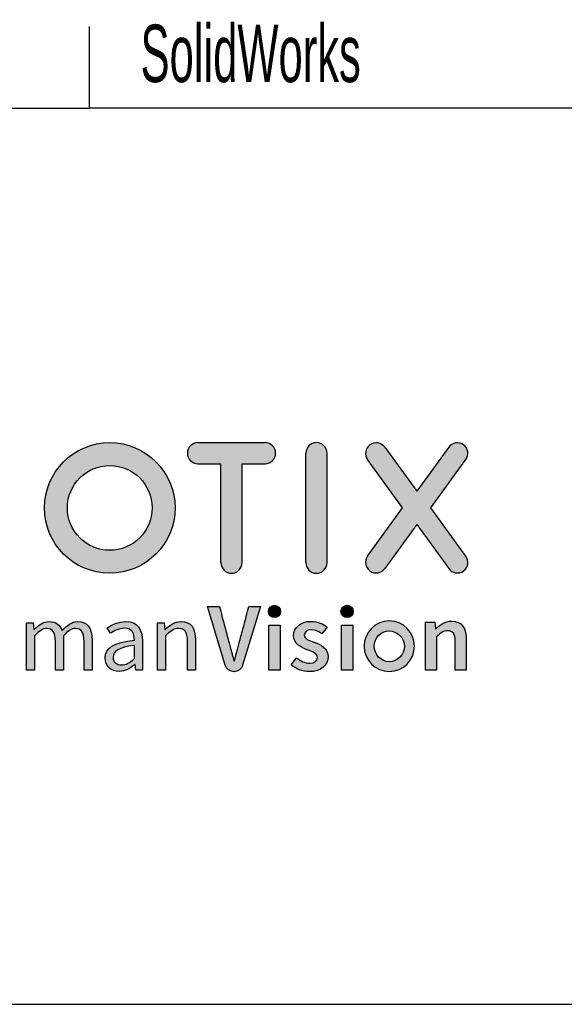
# Model space of a CAD drawing. Header units: millimetres. Extents: x 6 to 590, y 6 to 416.
# Tile 15 of 33: x 475 to 495, y 6 to 42. Entities that reach past the tile are written whole.
import ezdxf

# ---------------------------------------------------------------- set-up
doc = ezdxf.new("R2010")
doc.units = ezdxf.units.MM
doc.layers.add('1', color=7, linetype='Continuous')
doc.styles.add('SLDTEXTSTYLE2', font='TXT', dxfattribs={"width": 0.567})

msp = doc.modelspace()

# ---------------------------------------------------------------- hatches: boundary and pattern name
at = {"layer": '1'}
h = msp.add_hatch(color=156, dxfattribs=at)
edge = h.paths.add_edge_path(flags=0)
edge.add_arc((478.729, 24.269), 2.405, 0, 360)
edge = h.paths.add_edge_path(flags=0)
edge.add_arc((478.729, 24.269), 1.56, 0, 360)
h = msp.add_hatch(color=156, dxfattribs=at)
edge = h.paths.add_edge_path(flags=0)
edge.add_line((484.449, 26.674), (481.979, 26.674))
edge.add_arc((481.979, 26.284), 0.39, 90, 270)
edge.add_line((481.979, 25.894), (482.824, 25.894))
edge.add_line((482.824, 25.894), (482.824, 22.254))
edge.add_arc((483.214, 22.254), 0.39, 180, 360)
edge.add_line((483.604, 22.254), (483.604, 25.894))
edge.add_line((483.604, 25.894), (484.449, 25.894))
edge.add_arc((484.449, 26.284), 0.39, 270, 450)
h = msp.add_hatch(color=156, dxfattribs=at)
edge = h.paths.add_edge_path(flags=0)
edge.add_arc((486.344, 26.284), 0.39, 0, 180)
edge.add_line((485.954, 26.284), (485.954, 22.254))
edge.add_arc((486.344, 22.254), 0.39, 180, 360)
edge.add_line((486.734, 22.254), (486.734, 26.284))
h = msp.add_hatch(color=156, dxfattribs=at)
edge = h.paths.add_edge_path(flags=0)
edge.add_arc((491.534, 22.264), 0.39, 216, 396)
edge.add_line((491.85, 22.493), (490.559, 24.269))
edge.add_line((490.559, 24.269), (491.85, 26.046))
edge.add_arc((491.534, 26.275), 0.39, 324, 504)
edge.add_line((491.219, 26.504), (490.039, 24.881))
edge.add_line((490.039, 24.881), (488.86, 26.504))
edge.add_arc((488.544, 26.275), 0.39, 36, 216)
edge.add_line((488.229, 26.046), (489.519, 24.269))
edge.add_line((489.519, 24.269), (488.229, 22.493))
edge.add_arc((488.544, 22.264), 0.39, 144, 324)
edge.add_line((488.86, 22.035), (490.039, 23.658))
edge.add_line((490.039, 23.658), (491.219, 22.035))
h = msp.add_hatch(color=156, dxfattribs=at)
edge = h.paths.add_edge_path(flags=0)
edge.add_spline(control_points=[(484.575, 20.46), (484.575, 20.336), (484.676, 20.235), (484.8, 20.235), (484.924, 20.235), (485.024, 20.336), (485.024, 20.46)], knot_values=[0, 0, 0, 0, 1, 1, 1, 2, 2, 2, 2], weights=[1, 1, 1, 1, 1, 1, 1], degree=3, periodic=0)
edge.add_spline(control_points=[(485.024, 20.46), (485.024, 20.584), (484.924, 20.684), (484.8, 20.684), (484.676, 20.684), (484.575, 20.584), (484.575, 20.46)], knot_values=[2, 2, 2, 2, 3, 3, 3, 4, 4, 4, 4], weights=[1, 1, 1, 1, 1, 1, 1], degree=3, periodic=0)
h = msp.add_hatch(color=156, dxfattribs=at)
edge = h.paths.add_edge_path(flags=0)
edge.add_spline(control_points=[(487.248, 20.46), (487.248, 20.336), (487.348, 20.235), (487.472, 20.235), (487.596, 20.235), (487.696, 20.336), (487.696, 20.46)], knot_values=[0, 0, 0, 0, 1, 1, 1, 2, 2, 2, 2], weights=[1, 1, 1, 1, 1, 1, 1], degree=3, periodic=0)
edge.add_spline(control_points=[(487.696, 20.46), (487.696, 20.584), (487.596, 20.684), (487.472, 20.684), (487.348, 20.684), (487.248, 20.584), (487.248, 20.46)], knot_values=[2, 2, 2, 2, 3, 3, 3, 4, 4, 4, 4], weights=[1, 1, 1, 1, 1, 1, 1], degree=3, periodic=0)
h = msp.add_hatch(color=156, dxfattribs=at)
edge = h.paths.add_edge_path(flags=0)
edge.add_spline(control_points=[(482.984, 18.475), (483.027, 18.335), (483.156, 18.24), (483.302, 18.24)], knot_values=[8, 8, 8, 8, 9, 9, 9, 9], weights=[1, 1, 1, 1], degree=3, periodic=0)
edge.add_line((483.302, 18.24), (483.308, 18.24))
edge.add_spline(control_points=[(483.308, 18.24), (483.453, 18.24), (483.582, 18.336), (483.625, 18.475)], knot_values=[6, 6, 6, 6, 7, 7, 7, 7], weights=[1, 1, 1, 1], degree=3, periodic=0)
edge.add_line((483.625, 18.475), (484.28, 20.645))
edge.add_line((484.28, 20.645), (483.855, 20.645))
edge.add_spline(control_points=[(483.855, 20.645), (483.398, 18.913), (483.319, 18.643)], knot_values=[3, 3, 3, 4, 4, 4], weights=[1, 1, 1], degree=2, periodic=0)
edge.add_line((483.319, 18.643), (483.305, 18.643))
edge.add_spline(control_points=[(483.305, 18.643), (483.226, 18.913), (482.769, 20.645)], knot_values=[1, 1, 1, 2, 2, 2], weights=[1, 1, 1], degree=2, periodic=0)
edge.add_line((482.769, 20.645), (482.327, 20.645))
edge.add_line((482.327, 20.645), (482.984, 18.475))
h = msp.add_hatch(color=156, dxfattribs=at)
edge = h.paths.add_edge_path(flags=0)
edge.add_spline(control_points=[(476.4, 19.829), (476.271, 19.829), (476.123, 19.739), (475.962, 19.559)], knot_values=[16, 16, 16, 16, 17, 17, 17, 17], weights=[1, 1, 1, 1], degree=3, periodic=0)
edge.add_line((475.962, 19.559), (475.962, 18.293))
edge.add_line((475.962, 18.293), (475.667, 18.293))
edge.add_line((475.667, 18.293), (475.667, 20.041))
edge.add_line((475.667, 20.041), (475.911, 20.041))
edge.add_line((475.911, 20.041), (475.936, 19.789))
edge.add_line((475.936, 19.789), (475.947, 19.789))
edge.add_spline(control_points=[(475.947, 19.789), (476.098, 19.955), (476.282, 20.084), (476.49, 20.084)], knot_values=[3, 3, 3, 3, 4, 4, 4, 4], weights=[1, 1, 1, 1], degree=3, periodic=0)
edge.add_spline(control_points=[(476.49, 20.084), (476.756, 20.084), (476.9, 19.958), (476.972, 19.75)], knot_values=[4, 4, 4, 4, 5, 5, 5, 5], weights=[1, 1, 1, 1], degree=3, periodic=0)
edge.add_spline(control_points=[(476.972, 19.75), (477.156, 19.947), (477.335, 20.084), (477.548, 20.084)], knot_values=[5, 5, 5, 5, 6, 6, 6, 6], weights=[1, 1, 1, 1], degree=3, periodic=0)
edge.add_spline(control_points=[(477.548, 20.084), (477.907, 20.084), (478.08, 19.847), (478.08, 19.401)], knot_values=[6, 6, 6, 6, 7, 7, 7, 7], weights=[1, 1, 1, 1], degree=3, periodic=0)
edge.add_line((478.08, 19.401), (478.08, 18.293))
edge.add_line((478.08, 18.293), (477.785, 18.293))
edge.add_line((477.785, 18.293), (477.785, 19.361))
edge.add_spline(control_points=[(477.785, 19.361), (477.785, 19.688), (477.681, 19.829), (477.461, 19.829)], knot_values=[10, 10, 10, 10, 11, 11, 11, 11], weights=[1, 1, 1, 1], degree=3, periodic=0)
edge.add_spline(control_points=[(477.461, 19.829), (477.325, 19.829), (477.184, 19.739), (477.023, 19.559)], knot_values=[11, 11, 11, 11, 12, 12, 12, 12], weights=[1, 1, 1, 1], degree=3, periodic=0)
edge.add_line((477.023, 19.559), (477.023, 18.293))
edge.add_line((477.023, 18.293), (476.728, 18.293))
edge.add_line((476.728, 18.293), (476.728, 19.361))
edge.add_spline(control_points=[(476.728, 19.361), (476.728, 19.688), (476.623, 19.829), (476.4, 19.829)], knot_values=[15, 15, 15, 15, 16, 16, 16, 16], weights=[1, 1, 1, 1], degree=3, periodic=0)
h = msp.add_hatch(color=156, dxfattribs=at)
edge = h.paths.add_edge_path(flags=0)
edge.add_spline(control_points=[(479.637, 19.401), (478.893, 19.318), (478.562, 19.127), (478.562, 18.746)], knot_values=[11, 11, 11, 11, 12, 12, 12, 12], weights=[1, 1, 1, 1], degree=3, periodic=0)
edge.add_spline(control_points=[(478.562, 18.746), (478.562, 18.433), (478.781, 18.25), (479.076, 18.25)], knot_values=[10, 10, 10, 10, 11, 11, 11, 11], weights=[1, 1, 1, 1], degree=3, periodic=0)
edge.add_spline(control_points=[(479.076, 18.25), (479.292, 18.25), (479.486, 18.365), (479.655, 18.501)], knot_values=[9, 9, 9, 9, 10, 10, 10, 10], weights=[1, 1, 1, 1], degree=3, periodic=0)
edge.add_line((479.655, 18.501), (479.662, 18.501))
edge.add_line((479.662, 18.501), (479.688, 18.293))
edge.add_line((479.688, 18.293), (479.932, 18.293))
edge.add_line((479.932, 18.293), (479.932, 19.365))
edge.add_spline(control_points=[(479.932, 19.365), (479.932, 19.8), (479.752, 20.084), (479.324, 20.084)], knot_values=[4, 4, 4, 4, 5, 5, 5, 5], weights=[1, 1, 1, 1], degree=3, periodic=0)
edge.add_spline(control_points=[(479.324, 20.084), (479.044, 20.084), (478.799, 19.962), (478.637, 19.857)], knot_values=[3, 3, 3, 3, 4, 4, 4, 4], weights=[1, 1, 1, 1], degree=3, periodic=0)
edge.add_line((478.637, 19.857), (478.756, 19.652))
edge.add_spline(control_points=[(478.756, 19.652), (478.893, 19.746), (479.073, 19.839), (479.278, 19.839)], knot_values=[1, 1, 1, 1, 2, 2, 2, 2], weights=[1, 1, 1, 1], degree=3, periodic=0)
edge.add_spline(control_points=[(479.278, 19.839), (479.562, 19.839), (479.637, 19.624), (479.637, 19.401)], knot_values=[0, 0, 0, 0, 1, 1, 1, 1], weights=[1, 1, 1, 1], degree=3, periodic=0)
edge = h.paths.add_edge_path(flags=0)
edge.add_spline(control_points=[(479.159, 18.487), (478.986, 18.487), (478.853, 18.57), (478.853, 18.768)], knot_values=[3, 3, 3, 3, 4, 4, 4, 4], weights=[1, 1, 1, 1], degree=3, periodic=0)
edge.add_spline(control_points=[(478.853, 18.768), (478.853, 18.991), (479.051, 19.135), (479.637, 19.206)], knot_values=[2, 2, 2, 2, 3, 3, 3, 3], weights=[1, 1, 1, 1], degree=3, periodic=0)
edge.add_line((479.637, 19.206), (479.637, 18.721))
edge.add_spline(control_points=[(479.637, 18.721), (479.468, 18.57), (479.328, 18.487), (479.159, 18.487)], knot_values=[0, 0, 0, 0, 1, 1, 1, 1], weights=[1, 1, 1, 1], degree=3, periodic=0)
h = msp.add_hatch(color=156, dxfattribs=at)
edge = h.paths.add_edge_path(flags=0)
edge.add_spline(control_points=[(480.785, 19.559), (480.961, 19.735), (481.083, 19.829), (481.263, 19.829)], knot_values=[9, 9, 9, 9, 10, 10, 10, 10], weights=[1, 1, 1, 1], degree=3, periodic=0)
edge.add_spline(control_points=[(481.263, 19.829), (481.493, 19.829), (481.594, 19.688), (481.594, 19.361)], knot_values=[8, 8, 8, 8, 9, 9, 9, 9], weights=[1, 1, 1, 1], degree=3, periodic=0)
edge.add_line((481.594, 19.361), (481.594, 18.293))
edge.add_line((481.594, 18.293), (481.889, 18.293))
edge.add_line((481.889, 18.293), (481.889, 19.401))
edge.add_spline(control_points=[(481.889, 19.401), (481.889, 19.847), (481.723, 20.084), (481.356, 20.084)], knot_values=[4, 4, 4, 4, 5, 5, 5, 5], weights=[1, 1, 1, 1], degree=3, periodic=0)
edge.add_spline(control_points=[(481.356, 20.084), (481.115, 20.084), (480.936, 19.955), (480.77, 19.789)], knot_values=[3, 3, 3, 3, 4, 4, 4, 4], weights=[1, 1, 1, 1], degree=3, periodic=0)
edge.add_line((480.77, 19.789), (480.759, 19.789))
edge.add_line((480.759, 19.789), (480.734, 20.041))
edge.add_line((480.734, 20.041), (480.49, 20.041))
edge.add_line((480.49, 20.041), (480.49, 18.293))
edge.add_line((480.49, 18.293), (480.785, 18.293))
edge.add_line((480.785, 18.293), (480.785, 19.559))
for points in [[(484.594, 19.955), (484.594, 18.293), (485.007, 18.293), (485.007, 19.955)], [(487.266, 19.955), (487.266, 18.293), (487.679, 18.293), (487.679, 19.955)]]:
    msp.add_hatch(color=156, dxfattribs=at).paths.add_polyline_path(points, flags=0)
h = msp.add_hatch(color=156, dxfattribs=at)
edge = h.paths.add_edge_path(flags=0)
edge.add_spline(control_points=[(485.414, 18.486), (485.587, 18.345), (485.842, 18.241), (486.083, 18.241)], knot_values=[12, 12, 12, 12, 13, 13, 13, 13], weights=[1, 1, 1, 1], degree=3, periodic=0)
edge.add_spline(control_points=[(486.083, 18.241), (486.529, 18.241), (486.77, 18.486), (486.77, 18.788)], knot_values=[11, 11, 11, 11, 12, 12, 12, 12], weights=[1, 1, 1, 1], degree=3, periodic=0)
edge.add_spline(control_points=[(486.77, 18.788), (486.77, 19.119), (486.504, 19.234), (486.263, 19.324)], knot_values=[10, 10, 10, 10, 11, 11, 11, 11], weights=[1, 1, 1, 1], degree=3, periodic=0)
edge.add_spline(control_points=[(486.263, 19.324), (486.072, 19.392), (485.896, 19.45), (485.896, 19.586)], knot_values=[9, 9, 9, 9, 10, 10, 10, 10], weights=[1, 1, 1, 1], degree=3, periodic=0)
edge.add_spline(control_points=[(485.896, 19.586), (485.896, 19.698), (485.979, 19.78), (486.155, 19.78)], knot_values=[8, 8, 8, 8, 9, 9, 9, 9], weights=[1, 1, 1, 1], degree=3, periodic=0)
edge.add_spline(control_points=[(486.155, 19.78), (486.295, 19.78), (486.421, 19.719), (486.543, 19.629)], knot_values=[7, 7, 7, 7, 8, 8, 8, 8], weights=[1, 1, 1, 1], degree=3, periodic=0)
edge.add_line((486.543, 19.629), (486.734, 19.881))
edge.add_spline(control_points=[(486.734, 19.881), (486.59, 19.993), (486.392, 20.093), (486.148, 20.093)], knot_values=[5, 5, 5, 5, 6, 6, 6, 6], weights=[1, 1, 1, 1], degree=3, periodic=0)
edge.add_spline(control_points=[(486.148, 20.093), (485.752, 20.093), (485.504, 19.874), (485.504, 19.565)], knot_values=[4, 4, 4, 4, 5, 5, 5, 5], weights=[1, 1, 1, 1], degree=3, periodic=0)
edge.add_spline(control_points=[(485.504, 19.565), (485.504, 19.27), (485.766, 19.137), (486, 19.05)], knot_values=[3, 3, 3, 3, 4, 4, 4, 4], weights=[1, 1, 1, 1], degree=3, periodic=0)
edge.add_spline(control_points=[(486, 19.05), (486.187, 18.978), (486.378, 18.914), (486.378, 18.766)], knot_values=[2, 2, 2, 2, 3, 3, 3, 3], weights=[1, 1, 1, 1], degree=3, periodic=0)
edge.add_spline(control_points=[(486.378, 18.766), (486.378, 18.644), (486.288, 18.554), (486.097, 18.554)], knot_values=[1, 1, 1, 1, 2, 2, 2, 2], weights=[1, 1, 1, 1], degree=3, periodic=0)
edge.add_spline(control_points=[(486.097, 18.554), (485.917, 18.554), (485.766, 18.629), (485.608, 18.752)], knot_values=[0, 0, 0, 0, 1, 1, 1, 1], weights=[1, 1, 1, 1], degree=3, periodic=0)
edge.add_line((485.608, 18.752), (485.414, 18.486))
h = msp.add_hatch(color=156, dxfattribs=at)
edge = h.paths.add_edge_path(flags=0)
edge.add_spline(control_points=[(489.027, 18.248), (489.54, 18.248), (489.956, 18.664), (489.956, 19.177)], knot_values=[2, 2, 2, 2, 3, 3, 3, 3], weights=[1, 1, 1, 1], degree=3, periodic=0)
edge.add_spline(control_points=[(489.956, 19.177), (489.956, 19.691), (489.54, 20.107), (489.027, 20.107)], knot_values=[3, 3, 3, 3, 4, 4, 4, 4], weights=[1, 1, 1, 1], degree=3, periodic=0)
edge.add_spline(control_points=[(489.027, 20.107), (488.513, 20.107), (488.097, 19.691), (488.097, 19.177)], knot_values=[0, 0, 0, 0, 1, 1, 1, 1], weights=[1, 1, 1, 1], degree=3, periodic=0)
edge.add_spline(control_points=[(488.097, 19.177), (488.097, 18.664), (488.513, 18.248), (489.027, 18.248)], knot_values=[1, 1, 1, 1, 2, 2, 2, 2], weights=[1, 1, 1, 1], degree=3, periodic=0)
edge = h.paths.add_edge_path(flags=0)
edge.add_spline(control_points=[(489.027, 18.608), (488.72, 18.608), (488.471, 18.871), (488.471, 19.177), (488.471, 19.484), (488.715, 19.746), (489.021, 19.746)], knot_values=[2, 2, 2, 2, 3, 3, 3, 4, 4, 4, 4], weights=[1, 1, 1, 1, 1, 1, 1], degree=3, periodic=0)
edge.add_spline(control_points=[(489.021, 19.746), (489.327, 19.746), (489.582, 19.484), (489.582, 19.177), (489.582, 18.871), (489.333, 18.608), (489.027, 18.608)], knot_values=[0, 0, 0, 0, 1, 1, 1, 2, 2, 2, 2], weights=[1, 1, 1, 1, 1, 1, 1], degree=3, periodic=0)
h = msp.add_hatch(color=156, dxfattribs=at)
edge = h.paths.add_edge_path(flags=0)
edge.add_spline(control_points=[(490.773, 19.527), (490.92, 19.67), (491.021, 19.746), (491.176, 19.746)], knot_values=[9, 9, 9, 9, 10, 10, 10, 10], weights=[1, 1, 1, 1], degree=3, periodic=0)
edge.add_spline(control_points=[(491.176, 19.746), (491.37, 19.746), (491.453, 19.638), (491.453, 19.347)], knot_values=[8, 8, 8, 8, 9, 9, 9, 9], weights=[1, 1, 1, 1], degree=3, periodic=0)
edge.add_line((491.453, 19.347), (491.453, 18.293))
edge.add_line((491.453, 18.293), (491.866, 18.293))
edge.add_line((491.866, 18.293), (491.866, 19.401))
edge.add_spline(control_points=[(491.866, 19.401), (491.866, 19.847), (491.701, 20.102), (491.323, 20.102)], knot_values=[4, 4, 4, 4, 5, 5, 5, 5], weights=[1, 1, 1, 1], degree=3, periodic=0)
edge.add_spline(control_points=[(491.323, 20.102), (491.082, 20.102), (490.902, 19.976), (490.744, 19.821)], knot_values=[3, 3, 3, 3, 4, 4, 4, 4], weights=[1, 1, 1, 1], degree=3, periodic=0)
edge.add_line((490.744, 19.821), (490.73, 19.821))
edge.add_line((490.73, 19.821), (490.701, 20.059))
edge.add_line((490.701, 20.059), (490.359, 20.059))
edge.add_line((490.359, 20.059), (490.359, 18.293))
edge.add_line((490.359, 18.293), (490.773, 18.293))
edge.add_line((490.773, 18.293), (490.773, 19.527))

# ---------------------------------------------------------------- linework, layer by layer
for p in [(477.969, 41.993), (495.969, 38.993)]:
    msp.add_line(p, (477.969, 38.993), dxfattribs=at)
at = {"layer": '1', "color": 7}
for p, q in [((455.969, 38.993), (477.969, 38.993)), ((6, 5.993), (589.969, 5.993))]:
    msp.add_line(p, q, dxfattribs=at)
at = {"layer": '1', "color": 156}
for p, q in [((481.979, 26.674), (484.449, 26.674)), ((488.86, 26.504), (490.039, 24.881)), ((491.219, 26.504), (490.039, 24.881)), ((485.954, 22.254), (485.954, 26.284)), ((486.734, 22.254), (486.734, 26.284)), ((481.979, 25.894), (482.824, 25.894)), ((482.824, 22.254), (482.824, 25.894)), ((483.604, 22.254), (483.604, 25.894)), ((483.604, 25.894), (484.449, 25.894)), ((489.519, 24.269), (488.229, 26.046)), ((490.559, 24.269), (491.85, 26.046)), ((488.229, 22.493), (489.519, 24.269)), ((491.85, 22.493), (490.559, 24.269)), ((490.039, 23.658), (488.86, 22.035)), ((490.039, 23.658), (491.219, 22.035))]:
    msp.add_line(p, q, dxfattribs=at)
at = {"layer": '1', "color": 156, "linetype": 'Continuous'}
for p, q in [((482.327, 20.645), (482.769, 20.645)), ((482.984, 18.475), (482.327, 20.645)), ((484.28, 20.645), (483.625, 18.475)), ((483.855, 20.645), (484.28, 20.645)), ((475.667, 20.041), (475.911, 20.041)), ((475.667, 18.293), (475.667, 20.041)), ((475.911, 20.041), (475.936, 19.789)), ((480.49, 20.041), (480.734, 20.041)), ((480.49, 18.293), (480.49, 20.041)), ((480.734, 20.041), (480.759, 19.789)), ((484.594, 19.955), (485.007, 19.955)), ((484.594, 18.293), (484.594, 19.955)), ((485.007, 19.955), (485.007, 18.293)), ((487.266, 19.955), (487.679, 19.955)), ((487.266, 18.293), (487.266, 19.955)), ((487.679, 19.955), (487.679, 18.293)), ((490.359, 20.059), (490.701, 20.059)), ((490.359, 18.293), (490.359, 20.059)), ((490.701, 20.059), (490.73, 19.821)), ((475.936, 19.789), (475.947, 19.789)), ((478.756, 19.652), (478.637, 19.857)), ((480.759, 19.789), (480.77, 19.789)), ((486.734, 19.881), (486.543, 19.629)), ((490.73, 19.821), (490.744, 19.821)), ((475.962, 19.559), (475.962, 18.293)), ((476.728, 18.293), (476.728, 19.361)), ((477.023, 19.559), (477.023, 18.293)), ((477.785, 18.293), (477.785, 19.361)), ((478.08, 19.401), (478.08, 18.293)), ((479.932, 19.365), (479.932, 18.293)), ((480.785, 19.559), (480.785, 18.293)), ((481.594, 18.293), (481.594, 19.361)), ((481.889, 19.401), (481.889, 18.293)), ((490.773, 19.527), (490.773, 18.293)), ((491.453, 18.293), (491.453, 19.347)), ((491.866, 19.401), (491.866, 18.293)), ((479.637, 18.721), (479.637, 19.206)), ((479.662, 18.501), (479.655, 18.501)), ((479.688, 18.293), (479.662, 18.501)), ((483.305, 18.643), (483.319, 18.643)), ((485.414, 18.486), (485.608, 18.752)), ((475.962, 18.293), (475.667, 18.293)), ((477.023, 18.293), (476.728, 18.293)), ((478.08, 18.293), (477.785, 18.293)), ((479.932, 18.293), (479.688, 18.293)), ((480.785, 18.293), (480.49, 18.293)), ((481.889, 18.293), (481.594, 18.293)), ((483.308, 18.24), (483.302, 18.24)), ((485.007, 18.293), (484.594, 18.293)), ((487.679, 18.293), (487.266, 18.293)), ((490.773, 18.293), (490.359, 18.293)), ((491.866, 18.293), (491.453, 18.293))]:
    msp.add_line(p, q, dxfattribs=at)
at = {"layer": '1', "color": 156}
for radius in [2.405, 1.56]:
    msp.add_circle((478.729, 24.269), radius, dxfattribs=at)
for centre, start, end in [((481.979, 26.284), 90, 270), ((484.449, 26.284), 270, 90), ((486.344, 26.284), 0, 180), ((488.544, 26.275), 36, 216), ((491.534, 26.275), 324, 144), ((488.544, 22.264), 144, 324), ((491.534, 22.264), 216, 36), ((483.214, 22.254), 180, 0), ((486.344, 22.254), 180, 0)]:
    msp.add_arc(centre, 0.39, start, end, dxfattribs=at)
at = {"layer": '1', "color": 156, "linetype": 'Continuous'}
for points, knots in [([(484.575, 20.46), (484.575, 20.584), (484.676, 20.684), (484.924, 20.684), (485.024, 20.584), (485.024, 20.46)], [2, 2, 2, 2, 3, 3, 4, 4, 4, 4]), ([(487.248, 20.46), (487.248, 20.584), (487.348, 20.684), (487.596, 20.684), (487.696, 20.584), (487.696, 20.46)], [2, 2, 2, 2, 3, 3, 4, 4, 4, 4]), ([(485.024, 20.46), (485.024, 20.336), (484.924, 20.235), (484.676, 20.235), (484.575, 20.336), (484.575, 20.46)], [0, 0, 0, 0, 1, 1, 2, 2, 2, 2]), ([(487.696, 20.46), (487.696, 20.336), (487.596, 20.235), (487.348, 20.235), (487.248, 20.336), (487.248, 20.46)], [0, 0, 0, 0, 1, 1, 2, 2, 2, 2]), ([(489.027, 18.608), (488.72, 18.608), (488.471, 18.871), (488.471, 19.484), (488.715, 19.746), (489.021, 19.746)], [2, 2, 2, 2, 3, 3, 4, 4, 4, 4]), ([(489.021, 19.746), (489.327, 19.746), (489.582, 19.484), (489.582, 18.871), (489.333, 18.608), (489.027, 18.608)], [0, 0, 0, 0, 1, 1, 2, 2, 2, 2])]:
    msp.add_open_spline(points, degree=3, knots=knots, dxfattribs=at)
for points, degree in [([(482.769, 20.645), (483.226, 18.913), (483.305, 18.643)], 2), ([(483.319, 18.643), (483.398, 18.913), (483.855, 20.645)], 2), ([(475.947, 19.789), (476.098, 19.955), (476.282, 20.084), (476.49, 20.084)], 3), ([(476.49, 20.084), (476.756, 20.084), (476.9, 19.958), (476.972, 19.75)], 3), ([(476.972, 19.75), (477.156, 19.947), (477.335, 20.084), (477.548, 20.084)], 3), ([(477.548, 20.084), (477.907, 20.084), (478.08, 19.847), (478.08, 19.401)], 3), ([(478.637, 19.857), (478.799, 19.962), (479.044, 20.084), (479.324, 20.084)], 3), ([(479.324, 20.084), (479.752, 20.084), (479.932, 19.8), (479.932, 19.365)], 3), ([(480.77, 19.789), (480.936, 19.955), (481.115, 20.084), (481.356, 20.084)], 3), ([(481.356, 20.084), (481.723, 20.084), (481.889, 19.847), (481.889, 19.401)], 3), ([(485.504, 19.565), (485.504, 19.874), (485.752, 20.093), (486.148, 20.093)], 3), ([(486.148, 20.093), (486.392, 20.093), (486.59, 19.993), (486.734, 19.881)], 3), ([(489.027, 20.107), (488.513, 20.107), (488.097, 19.691), (488.097, 19.177)], 3), ([(489.956, 19.177), (489.956, 19.691), (489.54, 20.107), (489.027, 20.107)], 3), ([(490.744, 19.821), (490.902, 19.976), (491.082, 20.102), (491.323, 20.102)], 3), ([(491.323, 20.102), (491.701, 20.102), (491.866, 19.847), (491.866, 19.401)], 3), ([(476.4, 19.829), (476.271, 19.829), (476.123, 19.739), (475.962, 19.559)], 3), ([(476.728, 19.361), (476.728, 19.688), (476.623, 19.829), (476.4, 19.829)], 3), ([(477.461, 19.829), (477.325, 19.829), (477.184, 19.739), (477.023, 19.559)], 3), ([(477.785, 19.361), (477.785, 19.688), (477.681, 19.829), (477.461, 19.829)], 3), ([(479.278, 19.839), (479.073, 19.839), (478.893, 19.746), (478.756, 19.652)], 3), ([(479.637, 19.401), (479.637, 19.624), (479.562, 19.839), (479.278, 19.839)], 3), ([(481.263, 19.829), (481.083, 19.829), (480.961, 19.735), (480.785, 19.559)], 3), ([(481.594, 19.361), (481.594, 19.688), (481.493, 19.829), (481.263, 19.829)], 3), ([(486.155, 19.78), (485.979, 19.78), (485.896, 19.698), (485.896, 19.586)], 3), ([(485.896, 19.586), (485.896, 19.45), (486.072, 19.392), (486.263, 19.324)], 3), ([(486.543, 19.629), (486.421, 19.719), (486.295, 19.78), (486.155, 19.78)], 3), ([(491.176, 19.746), (491.021, 19.746), (490.92, 19.67), (490.773, 19.527)], 3), ([(491.453, 19.347), (491.453, 19.638), (491.37, 19.746), (491.176, 19.746)], 3), ([(478.562, 18.746), (478.562, 19.127), (478.893, 19.318), (479.637, 19.401)], 3), ([(486, 19.05), (485.766, 19.137), (485.504, 19.27), (485.504, 19.565)], 3), ([(486.263, 19.324), (486.504, 19.234), (486.77, 19.119), (486.77, 18.788)], 3), ([(479.637, 19.206), (479.051, 19.135), (478.853, 18.991), (478.853, 18.768)], 3), ([(486.378, 18.766), (486.378, 18.914), (486.187, 18.978), (486, 19.05)], 3), ([(488.097, 19.177), (488.097, 18.664), (488.513, 18.248), (489.027, 18.248)], 3), ([(489.027, 18.248), (489.54, 18.248), (489.956, 18.664), (489.956, 19.177)], 3), ([(479.076, 18.25), (478.781, 18.25), (478.562, 18.433), (478.562, 18.746)], 3), ([(478.853, 18.768), (478.853, 18.57), (478.986, 18.487), (479.159, 18.487)], 3), ([(479.655, 18.501), (479.486, 18.365), (479.292, 18.25), (479.076, 18.25)], 3), ([(479.159, 18.487), (479.328, 18.487), (479.468, 18.57), (479.637, 18.721)], 3), ([(485.608, 18.752), (485.766, 18.629), (485.917, 18.554), (486.097, 18.554)], 3), ([(486.77, 18.788), (486.77, 18.486), (486.529, 18.241), (486.083, 18.241)], 3), ([(486.097, 18.554), (486.288, 18.554), (486.378, 18.644), (486.378, 18.766)], 3), ([(483.302, 18.24), (483.156, 18.24), (483.027, 18.335), (482.984, 18.475)], 3), ([(483.625, 18.475), (483.582, 18.336), (483.453, 18.24), (483.308, 18.24)], 3), ([(486.083, 18.241), (485.842, 18.241), (485.587, 18.345), (485.414, 18.486)], 3)]:
    msp.add_open_spline(points, degree=degree, dxfattribs=at)

# ---------------------------------------------------------------- texts
at = {"layer": '1', "char_height": 2.1167, "attachment_point": 1, "style": 'SLDTEXTSTYLE2'}
for s, insert in [('CAD-A2', (467.132, 42.039)), ('SolidWorks', (479.863, 42.063))]:
    msp.add_mtext(s, dxfattribs=dict(at, insert=insert))

doc.saveas('drawing.dxf')
